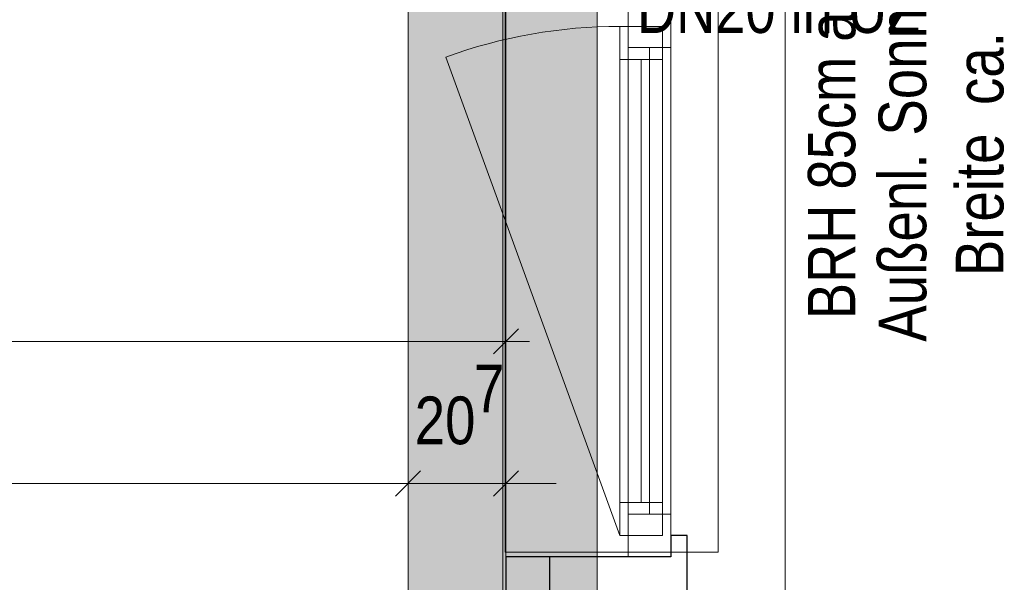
# Model space of a CAD drawing. Extents: x -620 to 3480, y 62 to 1107.
# Tile 186 of 244: x -20 to 22, y 772 to 796. Entities that reach past the tile are written whole.
import ezdxf
from ezdxf.lldxf.tags import DXFTag

# ---------------------------------------------------------------- set-up
doc = ezdxf.new("R2010")
doc.units = 0
doc.layers.get('0').update_dxf_attribs({"lineweight": 35})
for name, color, linetype, lineweight, true_color in [('30 -33 Aussenwände- 7 Fassade_ Elemente', 7, 'Continuous', 9, 0x00aacc), ('30 -35 Decken- 1 Konstruktion-Träger- Stahlbeton', 7, 'grob-A06G9GKW8I', 13, 0x33aa00), ('70 -72 Beschriftung- 1 Beschriftung allgemein', 7, 'Continuous', 9, 0xff6633), ('70 -76 Bemaßung- 2 Allgemein', 9, 'Continuous', 5, 0x808080)]:
    doc.layers.add(name, color=color, linetype=linetype, lineweight=lineweight, true_color=true_color)
doc.layers.add('70 -71 Achsen- 1 Gebäudeachsen', color=7, linetype='STRICHPUNKT2-A06G9GKV8I', lineweight=18)
doc.layers.add('Detailelementbeschriftung', color=7, linetype='Continuous', lineweight=9)
doc.layers.add('iwb_Schraffur_Unterzug', color=7, linetype='Continuous', lineweight=5, true_color=0xffffcc, plot=False)
doc.styles.get("Standard").update_dxf_attribs({"font": 'ARIALN.TTF'})
tags = doc.linetypes.add('grob-A06G9GKW8I', pattern=[14, 3, -8, 3]).pattern_tags.tags
tags[8:9] = [DXFTag(74, 4), DXFTag(75, 0), DXFTag(340, '0'), DXFTag(46, 0.0), DXFTag(50, 0.0), DXFTag(44, 0.0), DXFTag(45, 0.0)]
tags[6:7] = [DXFTag(74, 4), DXFTag(75, 0), DXFTag(340, '0'), DXFTag(46, 0.0), DXFTag(50, 0.0), DXFTag(44, 0.0), DXFTag(45, 0.0)]
tags[4:5] = [DXFTag(74, 4), DXFTag(75, 0), DXFTag(340, '0'), DXFTag(46, 0.0), DXFTag(50, 0.0), DXFTag(44, 0.0), DXFTag(45, 0.0)]
tags = doc.linetypes.add('STRICHPUNKT2-A06G9GKV8I', pattern=[12.7, 6.35, -3.175, 0, -3.175]).pattern_tags.tags
tags[10:11] = [DXFTag(74, 4), DXFTag(75, 0), DXFTag(340, '0'), DXFTag(46, 0.0), DXFTag(50, 0.0), DXFTag(44, 0.0), DXFTag(45, 0.0)]
tags[8:9] = [DXFTag(74, 4), DXFTag(75, 0), DXFTag(340, '0'), DXFTag(46, 0.0), DXFTag(50, 0.0), DXFTag(44, 0.0), DXFTag(45, 0.0)]
tags[6:7] = [DXFTag(74, 4), DXFTag(75, 0), DXFTag(340, '0'), DXFTag(46, 0.0), DXFTag(50, 0.0), DXFTag(44, 0.0), DXFTag(45, 0.0)]
tags[4:5] = [DXFTag(74, 4), DXFTag(75, 0), DXFTag(340, '0'), DXFTag(46, 0.0), DXFTag(50, 0.0), DXFTag(44, 0.0), DXFTag(45, 0.0)]

# ---------------------------------------------------------------- blocks, each defined once
blk = doc.blocks.new('Referenz-A06G9GKX8I')
at = {"layer": '30 -33 Aussenwände- 7 Fassade_ Elemente', "color": 0, "linetype": 'Continuous', "ltscale": 0.13}
for p, q in [((12.427, 824.557), (12.427, 767.357)), ((0.627, 770.457), (0.627, 821.457)), ((5.787, 795.957), (5.787, 772.857)), ((7.587, 772.857), (7.587, 795.957)), ((5.437, 795.257), (5.437, 773.757)), ((7.237, 795.257), (5.437, 795.257)), ((7.237, 773.757), (7.237, 795.257)), ((5.437, 773.757), (7.237, 773.757)), ((5.787, 772.857), (7.587, 772.857))]:
    blk.add_line(p, q, dxfattribs=at)
at = {"layer": '30 -33 Aussenwände- 7 Fassade_ Elemente', "color": 0}
for p, q in [((0.587, 795.957), (0.587, 773.057)), ((5.787, 794.357), (5.787, 795.957)), ((7.587, 795.957), (7.587, 794.357)), ((9.587, 795.957), (9.587, 773.057)), ((5.787, 774.657), (5.787, 794.357)), ((5.787, 794.357), (7.587, 794.357)), ((6.687, 774.657), (6.687, 794.357)), ((7.587, 794.357), (7.587, 774.657)), ((5.787, 774.657), (5.787, 773.057)), ((7.587, 774.657), (5.787, 774.657)), ((7.587, 773.057), (7.587, 774.657)), ((0.587, 773.057), (5.787, 773.057)), ((5.787, 773.057), (7.587, 773.057)), ((9.587, 773.057), (7.587, 773.057))]:
    blk.add_line(p, q, dxfattribs=at)
at = {"layer": '30 -33 Aussenwände- 7 Fassade_ Elemente', "color": 0, "linetype": 'Continuous', "lineweight": 18, "ltscale": 0.18}
for p, q in [((5.787, 794.357), (5.787, 795.957)), ((7.587, 795.957), (7.587, 794.357)), ((5.437, 793.857), (5.437, 795.257)), ((5.437, 795.257), (7.237, 795.257)), ((7.237, 795.257), (7.237, 793.857)), ((7.587, 794.357), (5.787, 794.357)), ((7.237, 793.857), (5.437, 793.857)), ((6.337, 793.857), (6.337, 775.157)), ((5.437, 775.157), (7.237, 775.157)), ((5.437, 773.757), (5.437, 775.157)), ((7.237, 775.157), (7.237, 773.757)), ((5.787, 772.857), (5.787, 774.657)), ((5.787, 774.657), (7.587, 774.657)), ((7.587, 774.657), (7.587, 772.857)), ((7.237, 773.757), (5.437, 773.757)), ((7.587, 772.857), (5.787, 772.857))]:
    blk.add_line(p, q, dxfattribs=at)
at = {"layer": '30 -33 Aussenwände- 7 Fassade_ Elemente', "color": 0, "linetype": 'grob-A06G9GKW8I', "ltscale": 0.13}
blk.add_line((5.437, 773.757), (-1.917, 793.96), dxfattribs=at)
at = {"layer": '30 -33 Aussenwände- 7 Fassade_ Elemente', "color": 0, "linetype": 'Continuous', "lineweight": -2, "ltscale": 0.25}
for p, q in [((8.287, 773.757), (7.587, 773.757)), ((7.587, 773.757), (7.587, 772.857)), ((8.287, 770.457), (8.287, 773.757)), ((2.487, 772.857), (0.627, 772.857)), ((0.627, 772.857), (0.627, 770.457)), ((7.587, 772.857), (2.487, 772.857)), ((2.487, 770.457), (2.487, 772.857))]:
    blk.add_line(p, q, dxfattribs=at)
at = {"layer": '30 -33 Aussenwände- 7 Fassade_ Elemente', "color": 0, "linetype": 'grob-A06G9GKW8I', "ltscale": 0.13}
blk.add_ellipse((5.437, 773.757), major_axis=(0, 21.5), ratio=1, start_param=0, end_param=0.349066, dxfattribs=at)
at = {"layer": '30 -35 Decken- 1 Konstruktion-Träger- Stahlbeton', "color": 0}
for p, q in [((-3.513, 986.957), (-3.513, 596.957)), ((4.487, 986.957), (4.487, 596.957))]:
    blk.add_line(p, q, dxfattribs=at)
at = {"layer": '70 -71 Achsen- 1 Gebäudeachsen', "color": 0, "linetype": 'STRICHPUNKT2-A06G9GKV8I', "ltscale": 0.18}
blk.add_line((0.487, 1075.897), (0.487, 76.457), dxfattribs=at)
at = {"layer": '70 -76 Bemaßung- 2 Allgemein', "color": 0, "linetype": 'Continuous', "ltscale": 0.13}
for p, q in [((0.627, 779.457), (0.627, 782.957)), ((-0.434, 781.957), (-47.653, 781.957)), ((1.627, 781.957), (-0.434, 781.957)), ((-3.513, 773.457), (-3.513, 776.957)), ((-3.513, 773.457), (-3.513, 776.957)), ((0.627, 773.457), (0.627, 776.957)), ((-4.574, 775.957), (-122.953, 775.957)), ((-4.574, 775.957), (-5.634, 775.957)), ((-2.513, 775.957), (-4.574, 775.957)), ((-2.513, 775.957), (-4.574, 775.957)), ((0.627, 775.957), (-3.513, 775.957)), ((-0.373, 775.957), (1.687, 775.957)), ((1.687, 775.957), (2.748, 775.957))]:
    blk.add_line(p, q, dxfattribs=at)
at = {"layer": '70 -76 Bemaßung- 2 Allgemein', "color": 0, "linetype": 'Continuous', "lineweight": 20, "ltscale": 0.2}
for p, q in [((1.157, 782.488), (0.096, 781.427)), ((-2.983, 776.488), (-4.044, 775.427)), ((-2.983, 776.488), (-4.044, 775.427)), ((0.096, 775.427), (1.157, 776.488))]:
    blk.add_line(p, q, dxfattribs=at)
at = {"layer": '30 -33 Aussenwände- 7 Fassade_ Elemente', "color": 0, "linetype": 'ByBlock', "ltscale": 0.13, "insert": (13.384, 782.895), "char_height": 2, "attachment_point": 1, "rotation": 90}
blk.add_mtext('{\\fArial Narrow;BRH 85cm ab OK FF}', dxfattribs=at)
at = {"layer": '70 -72 Beschriftung- 1 Beschriftung allgemein', "color": 0, "linetype": 'Continuous', "ltscale": 0.13, "char_height": 2.01377, "attachment_point": 1, "rotation": 90}
for s, insert in [('{\\fArial Narrow;Sonnenschutz}', (16.372, 790.641)), ('{\\fArial Narrow;ca.}', (19.634, 791.935)), ('{\\fArial Narrow;Breite}', (19.634, 784.708)), ('{\\fArial Narrow;Außenl.}', (16.372, 781.941))]:
    blk.add_mtext(s, dxfattribs=dict(at, insert=insert))
at = {"layer": '70 -76 Bemaßung- 2 Allgemein', "color": 0, "linetype": 'Continuous', "ltscale": 0.13, "char_height": 2.01377, "attachment_point": 1}
for s, insert in [('{\\fArial Narrow;7}', (-0.727, 780.969)), ('{\\fArial Narrow;20}', (-3.229, 779.627))]:
    blk.add_mtext(s, dxfattribs=dict(at, insert=insert))
blk = doc.blocks.new('Referenz-A06G9GKZ8I')
at = {"layer": 'iwb_Schraffur_Unterzug', "linetype": 'Continuous', "ltscale": 0.13}
blk.add_solid([(-3.513, 214.957), (-3.513, 986.957), (4.487, 214.957), (4.487, 986.957)], dxfattribs=at)
blk = doc.blocks.new('Einzeiliger Text-A06G9GRZ8I')
at = {"color": 0, "lineweight": -2, "insert": (6.164, 796.977), "char_height": 2, "attachment_point": 1}
blk.add_mtext('{\\fArial Narrow;DN20 in UZ}', dxfattribs=at)

msp = doc.modelspace()

# ---------------------------------------------------------------- block references
at = {"color": 8, "lineweight": 25, "ltscale": 0.25, "true_color": 0x808080}
for name in ['Referenz-A06G9GKX8I', 'Referenz-A06G9GKZ8I']:
    msp.add_blockref(name, (0, 0), dxfattribs=at)
at = {"layer": 'Detailelementbeschriftung', "ltscale": 0.13}
msp.add_blockref('Einzeiliger Text-A06G9GRZ8I', (0, 0), dxfattribs=at)

doc.saveas('drawing.dxf')
